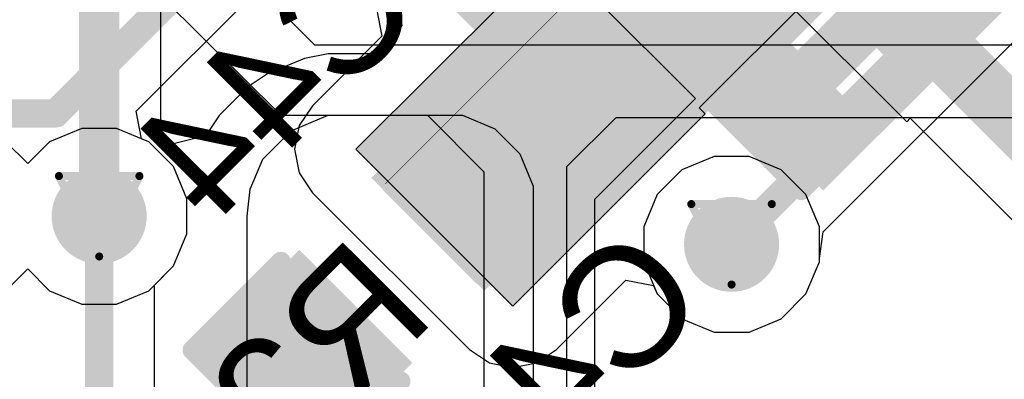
# Model space of a CAD drawing. Header units: inches. Extents: x 0 to 12.2, y 0 to 7.
# Tile 43 of 154: x 1.9095 to 2.1541, y 1.9049 to 1.9943. Entities that reach past the tile are written whole.
import ezdxf

# ---------------------------------------------------------------- set-up
doc = ezdxf.new("R2010")
doc.units = ezdxf.units.IN
doc.header["$MEASUREMENT"] = 0
for name, color, linetype in [('Bottom Layer', 5, 'Continuous'), ('Bottom Overlay', 54, 'Continuous'), ('Bottom Paste', 16, 'Continuous'), ('Bottom Solder', 6, 'Continuous'), ('Drill Drawing', 1, 'Continuous'), ('Layer 1', 16, 'Continuous'), ('Layer 2', 76, 'Continuous'), ('Top Layer', 1, 'Continuous'), ('Top Overlay', 2, 'Continuous'), ('Top Paste', 8, 'Continuous'), ('Top Solder', 216, 'Continuous'), ('Via Holes', 16, 'Continuous')]:
    doc.layers.add(name, color=color, linetype=linetype)
doc.styles.add('Arial', font='txt', dxfattribs={"height": 0.2})

# ---------------------------------------------------------------- blocks, each defined once
blk = doc.blocks.new('LQFP_128_EP_14_14__28')
at = {"layer": 'Top Layer'}
for points in [[(0.19291, -0.26967), (0.20079, -0.26967), (0.20079, -0.32873), (0.19291, -0.32873)], [(0.20866, -0.26967), (0.21654, -0.26967), (0.21654, -0.32873), (0.20866, -0.32873)], [(0.22441, -0.26967), (0.23229, -0.26967), (0.23229, -0.32873), (0.22441, -0.32873)], [(0.24016, -0.26967), (0.24804, -0.26967), (0.24804, -0.32873), (0.24016, -0.32873)]]:
    blk.add_hatch(color=1, dxfattribs=at).paths.add_polyline_path(points)
at = {"layer": 'Top Paste'}
for points in [[(0.19291, -0.26967), (0.20079, -0.26967), (0.20079, -0.32873), (0.19291, -0.32873)], [(0.20866, -0.26967), (0.21654, -0.26967), (0.21654, -0.32873), (0.20866, -0.32873)], [(0.22441, -0.26967), (0.23229, -0.26967), (0.23229, -0.32873), (0.22441, -0.32873)], [(0.24016, -0.26967), (0.24804, -0.26967), (0.24804, -0.32873), (0.24016, -0.32873)]]:
    blk.add_hatch(color=8, dxfattribs=at).paths.add_polyline_path(points)
at = {"layer": 'Top Solder'}
for points in [[(0.19016, -0.26692), (0.20354, -0.26692), (0.20354, -0.33148), (0.19016, -0.33148)], [(0.20591, -0.26692), (0.21929, -0.26692), (0.21929, -0.33148), (0.20591, -0.33148)], [(0.22166, -0.26692), (0.23504, -0.26692), (0.23504, -0.33148), (0.22166, -0.33148)], [(0.23741, -0.26692), (0.25079, -0.26692), (0.25079, -0.33148), (0.23741, -0.33148)]]:
    blk.add_hatch(color=216, dxfattribs=at).paths.add_polyline_path(points)
blk = doc.blocks.new('R___0402_B_143')
at = {"layer": 'Bottom Layer'}
for points in [[(-0.0095, 0.0125), (-0.0095, -0.0125), (-0.0275, -0.0125), (-0.0275, 0.0125)], [(0.0275, 0.0125), (0.0275, -0.0125), (0.0095, -0.0125), (0.0095, 0.0125)]]:
    blk.add_hatch(color=5, dxfattribs=at).paths.add_polyline_path(points)
at = {"layer": 'Bottom Paste'}
for points in [[(-0.0095, 0.0125), (-0.0095, -0.0125), (-0.0275, -0.0125), (-0.0275, 0.0125)], [(0.0275, 0.0125), (0.0275, -0.0125), (0.0095, -0.0125), (0.0095, 0.0125)]]:
    blk.add_hatch(color=16, dxfattribs=at).paths.add_polyline_path(points)
at = {"layer": 'Bottom Solder'}
for points in [[(-0.00733, 0.01467), (-0.00733, -0.01467), (-0.02967, -0.01467), (-0.02967, 0.01467)], [(0.02967, 0.01467), (0.02967, -0.01467), (0.00733, -0.01467), (0.00733, 0.01467)]]:
    blk.add_hatch(color=6, dxfattribs=at).paths.add_polyline_path(points)
at = {"layer": 'Bottom Overlay'}
for points, const_width in [([(-0.031, 0.016), (0.031, 0.016)], 0.005), ([(-0.031, 0.016), (-0.031, -0.016)], 0.005), ([(0.031, 0.016), (0.031, -0.016)], 0.005), ([(-0.032, 0.017), (0.032, 0.017)], 0.000127), ([(-0.031, -0.016), (0.031, -0.016)], 0.005)]:
    blk.add_lwpolyline(points, dxfattribs=dict(at, const_width=const_width))
for points, const_width in [([(-0.03225, 0.016, 1), (-0.02975, 0.016, 1)], 0.0025), ([(-0.03225, 0.016, 1), (-0.02975, 0.016, 1)], 0.0025), ([(0.02975, 0.016, 1), (0.03225, 0.016, 1)], 0.0025), ([(0.02975, 0.016, 1), (0.03225, 0.016, 1)], 0.0025), ([(-0.03203, 0.017, 1), (-0.03197, 0.017, 1)], 0.0000635), ([(0.03197, 0.017, 1), (0.03203, 0.017, 1)], 0.0000635), ([(-0.03225, -0.016, 1), (-0.02975, -0.016, 1)], 0.0025), ([(-0.03225, -0.016, 1), (-0.02975, -0.016, 1)], 0.0025), ([(0.02975, -0.016, 1), (0.03225, -0.016, 1)], 0.0025), ([(0.02975, -0.016, 1), (0.03225, -0.016, 1)], 0.0025)]:
    blk.add_lwpolyline(points, format="xyb", close=True, dxfattribs=dict(at, const_width=const_width))
blk = doc.blocks.new('C___0402_B_309')
at = {"layer": 'Bottom Layer'}
for points in [[(-0.0095, 0.0125), (-0.0095, -0.0125), (-0.0275, -0.0125), (-0.0275, 0.0125)], [(0.0275, 0.0125), (0.0275, -0.0125), (0.0095, -0.0125), (0.0095, 0.0125)]]:
    blk.add_hatch(color=5, dxfattribs=at).paths.add_polyline_path(points)
at = {"layer": 'Bottom Paste'}
for points in [[(-0.0095, 0.0125), (-0.0095, -0.0125), (-0.0275, -0.0125), (-0.0275, 0.0125)], [(0.0275, 0.0125), (0.0275, -0.0125), (0.0095, -0.0125), (0.0095, 0.0125)]]:
    blk.add_hatch(color=16, dxfattribs=at).paths.add_polyline_path(points)
at = {"layer": 'Bottom Solder'}
for points in [[(-0.00714, 0.01486), (-0.00714, -0.01486), (-0.02986, -0.01486), (-0.02986, 0.01486)], [(0.02986, 0.01486), (0.02986, -0.01486), (0.00714, -0.01486), (0.00714, 0.01486)]]:
    blk.add_hatch(color=6, dxfattribs=at).paths.add_polyline_path(points)
at = {"layer": 'Bottom Overlay', "const_width": 0.005}
for points in [[(-0.031, 0.016), (-0.011, 0.016)], [(-0.031, 0.016), (-0.031, -0.016)], [(0.011, 0.016), (0.031, 0.016)], [(0.031, 0.016), (0.031, -0.016)], [(-0.031, -0.016), (-0.011, -0.016)], [(0.011, -0.016), (0.031, -0.016)]]:
    blk.add_lwpolyline(points, dxfattribs=at)
at = {"layer": 'Bottom Overlay', "const_width": 0.0025}
for points in [[(-0.03225, 0.016, 1), (-0.02975, 0.016, 1)], [(-0.03225, 0.016, 1), (-0.02975, 0.016, 1)], [(-0.01225, 0.016, 1), (-0.00975, 0.016, 1)], [(0.00975, 0.016, 1), (0.01225, 0.016, 1)], [(0.02975, 0.016, 1), (0.03225, 0.016, 1)], [(0.02975, 0.016, 1), (0.03225, 0.016, 1)], [(-0.03225, -0.016, 1), (-0.02975, -0.016, 1)], [(-0.03225, -0.016, 1), (-0.02975, -0.016, 1)], [(-0.01225, -0.016, 1), (-0.00975, -0.016, 1)], [(0.00975, -0.016, 1), (0.01225, -0.016, 1)], [(0.02975, -0.016, 1), (0.03225, -0.016, 1)], [(0.02975, -0.016, 1), (0.03225, -0.016, 1)]]:
    blk.add_lwpolyline(points, format="xyb", close=True, dxfattribs=at)
blk = doc.blocks.new('C___0402_B_310')
at = {"layer": 'Bottom Layer'}
for points in [[(-0.0095, 0.0125), (-0.0095, -0.0125), (-0.0275, -0.0125), (-0.0275, 0.0125)], [(0.0275, 0.0125), (0.0275, -0.0125), (0.0095, -0.0125), (0.0095, 0.0125)]]:
    blk.add_hatch(color=5, dxfattribs=at).paths.add_polyline_path(points)
at = {"layer": 'Bottom Paste'}
for points in [[(-0.0095, 0.0125), (-0.0095, -0.0125), (-0.0275, -0.0125), (-0.0275, 0.0125)], [(0.0275, 0.0125), (0.0275, -0.0125), (0.0095, -0.0125), (0.0095, 0.0125)]]:
    blk.add_hatch(color=16, dxfattribs=at).paths.add_polyline_path(points)
at = {"layer": 'Bottom Solder'}
for points in [[(-0.00714, 0.01486), (-0.00714, -0.01486), (-0.02986, -0.01486), (-0.02986, 0.01486)], [(0.02986, 0.01486), (0.02986, -0.01486), (0.00714, -0.01486), (0.00714, 0.01486)]]:
    blk.add_hatch(color=6, dxfattribs=at).paths.add_polyline_path(points)
at = {"layer": 'Bottom Overlay', "const_width": 0.005}
for points in [[(-0.031, 0.016), (-0.011, 0.016)], [(-0.031, 0.016), (-0.031, -0.016)], [(0.011, 0.016), (0.031, 0.016)], [(0.031, 0.016), (0.031, -0.016)], [(-0.031, -0.016), (-0.011, -0.016)], [(0.011, -0.016), (0.031, -0.016)]]:
    blk.add_lwpolyline(points, dxfattribs=at)
at = {"layer": 'Bottom Overlay', "const_width": 0.0025}
for points in [[(-0.03225, 0.016, 1), (-0.02975, 0.016, 1)], [(-0.03225, 0.016, 1), (-0.02975, 0.016, 1)], [(-0.01225, 0.016, 1), (-0.00975, 0.016, 1)], [(0.00975, 0.016, 1), (0.01225, 0.016, 1)], [(0.02975, 0.016, 1), (0.03225, 0.016, 1)], [(0.02975, 0.016, 1), (0.03225, 0.016, 1)], [(-0.03225, -0.016, 1), (-0.02975, -0.016, 1)], [(-0.03225, -0.016, 1), (-0.02975, -0.016, 1)], [(-0.01225, -0.016, 1), (-0.00975, -0.016, 1)], [(0.00975, -0.016, 1), (0.01225, -0.016, 1)], [(0.02975, -0.016, 1), (0.03225, -0.016, 1)], [(0.02975, -0.016, 1), (0.03225, -0.016, 1)]]:
    blk.add_lwpolyline(points, format="xyb", close=True, dxfattribs=at)
blk = doc.blocks.new('C___0603_338')
at = {"layer": 'Top Layer'}
for points in [[(-0.015, 0.0175), (-0.015, -0.0175), (-0.045, -0.0175), (-0.045, 0.0175)], [(0.045, 0.0175), (0.045, -0.0175), (0.015, -0.0175), (0.015, 0.0175)]]:
    blk.add_hatch(color=1, dxfattribs=at).paths.add_polyline_path(points)
at = {"layer": 'Top Paste'}
for points in [[(-0.015, 0.0175), (-0.015, -0.0175), (-0.045, -0.0175), (-0.045, 0.0175)], [(0.045, 0.0175), (0.045, -0.0175), (0.015, -0.0175), (0.015, 0.0175)]]:
    blk.add_hatch(color=8, dxfattribs=at).paths.add_polyline_path(points)
at = {"layer": 'Top Solder'}
for points in [[(-0.01264, 0.01986), (-0.01264, -0.01986), (-0.04736, -0.01986), (-0.04736, 0.01986)], [(0.04736, 0.01986), (0.04736, -0.01986), (0.01264, -0.01986), (0.01264, 0.01986)]]:
    blk.add_hatch(color=216, dxfattribs=at).paths.add_polyline_path(points)
at = {"layer": 'Top Overlay', "const_width": 0.005}
for points in [[(-0.049, 0.021), (-0.018, 0.021)], [(-0.049, 0.021), (-0.049, -0.021)], [(0.018, 0.021), (0.049, 0.021)], [(0.049, 0.021), (0.049, -0.021)], [(-0.049, -0.021), (-0.018, -0.021)], [(0.018, -0.021), (0.049, -0.021)]]:
    blk.add_lwpolyline(points, dxfattribs=at)
at = {"layer": 'Top Overlay', "const_width": 0.0025}
for points in [[(-0.05025, 0.021, 1), (-0.04775, 0.021, 1)], [(-0.05025, 0.021, 1), (-0.04775, 0.021, 1)], [(-0.01925, 0.021, 1), (-0.01675, 0.021, 1)], [(0.01675, 0.021, 1), (0.01925, 0.021, 1)], [(0.04775, 0.021, 1), (0.05025, 0.021, 1)], [(0.04775, 0.021, 1), (0.05025, 0.021, 1)], [(-0.05025, -0.021, 1), (-0.04775, -0.021, 1)], [(-0.05025, -0.021, 1), (-0.04775, -0.021, 1)], [(-0.01925, -0.021, 1), (-0.01675, -0.021, 1)], [(0.01675, -0.021, 1), (0.01925, -0.021, 1)], [(0.04775, -0.021, 1), (0.05025, -0.021, 1)], [(0.04775, -0.021, 1), (0.05025, -0.021, 1)]]:
    blk.add_lwpolyline(points, format="xyb", close=True, dxfattribs=at)

msp = doc.modelspace()

# ---------------------------------------------------------------- hatches: boundary and pattern name
at = {"layer": 'Bottom Layer'}
h = msp.add_hatch(color=5, dxfattribs=at)
edge = h.paths.add_edge_path()
edge.add_arc((1.9292, 1.94545), 0.01181, 0, 360)
h = msp.add_hatch(color=5, dxfattribs=at)
edge = h.paths.add_edge_path()
edge.add_arc((2.0863, 1.93848), 0.01181, 0, 360)
at = {"layer": 'Layer 1'}
h = msp.add_hatch(color=16, dxfattribs=at)
edge = h.paths.add_edge_path()
edge.add_arc((1.9292, 1.94545), 0.01181, 0, 360)
h = msp.add_hatch(color=16, dxfattribs=at)
edge = h.paths.add_edge_path()
edge.add_arc((2.0863, 1.93848), 0.01181, 0, 360)
at = {"layer": 'Layer 2'}
h = msp.add_hatch(color=76, dxfattribs=at)
edge = h.paths.add_edge_path()
edge.add_arc((1.9292, 1.94545), 0.01181, 0, 360)
h = msp.add_hatch(color=76, dxfattribs=at)
edge = h.paths.add_edge_path()
edge.add_arc((2.0863, 1.93848), 0.01181, 0, 360)
at = {"layer": 'Top Layer'}
msp.add_hatch(color=1, dxfattribs=at).paths.add_polyline_path([(2.03198, 1.92314), (2.12857, 2.01973), (2.08959, 2.05871), (1.993, 1.96212)])
h = msp.add_hatch(color=1, dxfattribs=at)
edge = h.paths.add_edge_path()
edge.add_arc((1.9292, 1.94545), 0.01181, 0, 360)
h = msp.add_hatch(color=1, dxfattribs=at)
edge = h.paths.add_edge_path()
edge.add_arc((2.0863, 1.93848), 0.01181, 0, 360)
at = {"layer": 'Via Holes'}
h = msp.add_hatch(color=7, dxfattribs=at)
edge = h.paths.add_edge_path()
edge.add_arc((1.9292, 1.94545), 0.00591, 0, 360)
h = msp.add_hatch(color=7, dxfattribs=at)
edge = h.paths.add_edge_path()
edge.add_arc((2.0863, 1.93848), 0.00591, 0, 360)

# ---------------------------------------------------------------- linework, layer by layer
at = {"layer": 'Bottom Layer'}
for p, q in [((1.94449, 1.96573), (1.94449, 2.01325)), ((2.07735, 1.97471), (2.04553, 2.00653)), ((2.09799, 2.00076), (2.12981, 1.96894)), ((2.00401, 1.99462), (2.00438, 1.99283)), ((2.00438, 1.99283), (1.99894, 1.98583)), ((1.98024, 1.98467), (1.97102, 1.98085)), ((1.9861, 1.98583), (1.98024, 1.98467)), ((1.99109, 1.98583), (1.9861, 1.98583)), ((1.99894, 1.98583), (1.99109, 1.98583)), ((1.97102, 1.98085), (1.96606, 1.97753)), ((1.96606, 1.97753), (1.959, 1.97047)), ((2.05234, 1.9497), (2.07735, 1.97471)), ((1.959, 1.97047), (1.95569, 1.96551)), ((1.97687, 1.96672), (1.9861, 1.97054)), ((1.9861, 1.97054), (1.99109, 1.97054)), ((1.99109, 1.97054), (2.01943, 1.97054)), ((2.01943, 1.97054), (2.02751, 1.96719)), ((2.12981, 1.96894), (2.1307, 1.96984)), ((2.1307, 1.96984), (2.16116, 1.93939)), ((1.96982, 1.95966), (1.97687, 1.96672)), ((2.02751, 1.96719), (2.0337, 1.961)), ((1.9473, 1.96334), (1.94449, 1.96573)), ((1.95565, 1.96543), (1.9473, 1.96334)), ((1.95569, 1.96551), (1.95565, 1.96543)), ((1.96671, 1.95215), (1.96982, 1.95966)), ((2.0337, 1.961), (2.03705, 1.95292)), ((2.08196, 1.96029), (2.07395, 1.95697)), ((2.09064, 1.96029), (2.08196, 1.96029)), ((2.09866, 1.95697), (2.09064, 1.96029)), ((2.07395, 1.95697), (2.06781, 1.95084)), ((2.10479, 1.95084), (2.09866, 1.95697)), ((1.966, 1.94545), (1.96671, 1.95215)), ((2.03705, 1.95292), (2.03705, 1.94855)), ((2.05234, 1.66134), (2.05234, 1.9497)), ((2.06781, 1.95084), (2.06449, 1.94282)), ((2.10811, 1.94282), (2.10479, 1.95084)), ((2.03705, 1.94855), (2.03705, 1.66134)), ((1.966, 1.87231), (1.966, 1.94545)), ((1.966, 1.94545), (1.966, 1.94545)), ((2.06449, 1.94282), (2.06449, 1.93414)), ((2.10811, 1.93414), (2.10811, 1.94282)), ((2.06449, 1.93414), (2.06781, 1.92613)), ((2.10479, 1.92613), (2.10811, 1.93414)), ((2.06781, 1.92613), (2.07395, 1.91999)), ((2.09866, 1.91999), (2.10479, 1.92613)), ((2.07395, 1.91999), (2.08196, 1.91667)), ((2.09064, 1.91667), (2.09866, 1.91999)), ((2.08196, 1.91667), (2.09064, 1.91667))]:
    msp.add_line(p, q, dxfattribs=at)
for points, const_width in [([(2.09591, 2.02987), (2.18394, 1.94184)], 0.015), ([(2.00835, 2.01643), (2.0478, 1.97698)], 0.015), ([(1.9292, 1.94545), (1.9292, 2.01325)], 0.01)]:
    msp.add_lwpolyline(points, dxfattribs=dict(at, const_width=const_width))
for points, const_width in [([(2.04405, 1.97698, 1), (2.05155, 1.97698, 1)], 0.0075), ([(1.9267, 1.94545, 1), (1.9317, 1.94545, 1)], 0.005)]:
    msp.add_lwpolyline(points, format="xyb", close=True, dxfattribs=dict(at, const_width=const_width))
at = {"layer": 'Bottom Overlay', "const_width": 0.005}
msp.add_lwpolyline([(2.15063, 1.97603), (2.25894, 1.86773)], dxfattribs=at)
at = {"layer": 'Bottom Overlay', "const_width": 0.0025}
msp.add_lwpolyline([(2.14938, 1.97603, 1), (2.15188, 1.97603, 1)], format="xyb", close=True, dxfattribs=at)
at = {"layer": 'Drill Drawing', "const_width": 0.002}
for points in [[(1.9192, 1.95545), (1.9392, 1.95545)], [(1.9192, 1.95545), (1.9292, 1.93545)], [(1.9292, 1.93545), (1.9392, 1.95545)], [(2.0763, 1.94848), (2.0963, 1.94848)], [(2.0763, 1.94848), (2.0863, 1.92848)], [(2.0863, 1.92848), (2.0963, 1.94848)]]:
    msp.add_lwpolyline(points, dxfattribs=at)
at = {"layer": 'Drill Drawing', "const_width": 0.001}
for points in [[(1.9187, 1.95545, 1), (1.9197, 1.95545, 1)], [(1.9187, 1.95545, 1), (1.9197, 1.95545, 1)], [(1.9387, 1.95545, 1), (1.9397, 1.95545, 1)], [(1.9387, 1.95545, 1), (1.9397, 1.95545, 1)], [(2.0758, 1.94848, 1), (2.0768, 1.94848, 1)], [(2.0758, 1.94848, 1), (2.0768, 1.94848, 1)], [(2.0958, 1.94848, 1), (2.0968, 1.94848, 1)], [(2.0958, 1.94848, 1), (2.0968, 1.94848, 1)], [(1.9287, 1.93545, 1), (1.9297, 1.93545, 1)], [(1.9287, 1.93545, 1), (1.9297, 1.93545, 1)], [(2.0858, 1.92848, 1), (2.0868, 1.92848, 1)], [(2.0858, 1.92848, 1), (2.0868, 1.92848, 1)]]:
    msp.add_lwpolyline(points, format="xyb", close=True, dxfattribs=at)
at = {"layer": 'Layer 1'}
for p, q in [((1.92486, 1.96726), (1.91684, 1.96394)), ((1.93353, 1.96726), (1.92486, 1.96726)), ((1.94155, 1.96394), (1.93353, 1.96726)), ((1.91145, 1.95854), (1.90605, 1.96394)), ((1.91684, 1.96394), (1.91145, 1.95854)), ((1.94769, 1.9578), (1.94155, 1.96394)), ((2.08196, 1.96029), (2.07395, 1.95697)), ((2.09064, 1.96029), (2.08196, 1.96029)), ((2.09866, 1.95697), (2.09064, 1.96029)), ((1.95101, 1.94978), (1.94769, 1.9578)), ((2.07395, 1.95697), (2.06781, 1.95084)), ((2.10479, 1.95084), (2.09866, 1.95697)), ((1.95101, 1.94111), (1.95101, 1.94978)), ((2.06781, 1.95084), (2.06449, 1.94282)), ((2.10811, 1.94282), (2.10479, 1.95084)), ((2.06449, 1.94282), (2.06449, 1.93414)), ((2.10811, 1.93414), (2.10811, 1.94282)), ((1.94769, 1.93309), (1.95101, 1.94111)), ((1.94155, 1.92695), (1.94769, 1.93309)), ((2.06449, 1.93414), (2.06781, 1.92613)), ((2.10479, 1.92613), (2.10811, 1.93414)), ((1.90605, 1.92695), (1.91145, 1.93235)), ((1.91145, 1.93235), (1.91684, 1.92695)), ((1.91684, 1.92695), (1.92486, 1.92363)), ((1.93353, 1.92363), (1.94155, 1.92695)), ((2.06781, 1.92613), (2.07395, 1.91999)), ((2.09866, 1.91999), (2.10479, 1.92613)), ((1.92486, 1.92363), (1.93353, 1.92363)), ((2.07395, 1.91999), (2.08196, 1.91667)), ((2.09064, 1.91667), (2.09866, 1.91999)), ((2.08196, 1.91667), (2.09064, 1.91667))]:
    msp.add_line(p, q, dxfattribs=at)
at = {"layer": 'Layer 2'}
for p, q in [((1.98275, 1.98801), (1.89604, 2.07472)), ((1.91198, 2.03285), (1.97429, 1.97054)), ((2.16018, 1.98801), (1.98275, 1.98801)), ((1.97429, 1.97054), (2.01075, 1.97054)), ((2.01075, 1.97054), (2.02478, 1.95651)), ((2.0454, 1.9578), (2.0576, 1.97)), ((2.0576, 1.97), (2.16581, 1.97)), ((1.92486, 1.96726), (1.91684, 1.96394)), ((1.93353, 1.96726), (1.92486, 1.96726)), ((1.94155, 1.96394), (1.93353, 1.96726)), ((1.91145, 1.95854), (1.90605, 1.96394)), ((1.91684, 1.96394), (1.91145, 1.95854)), ((1.94769, 1.9578), (1.94155, 1.96394)), ((1.95101, 1.94978), (1.94769, 1.9578)), ((2.0454, 1.89293), (2.0454, 1.9578)), ((2.02478, 1.95651), (2.02478, 1.88922)), ((1.95101, 1.94111), (1.95101, 1.94978)), ((1.94769, 1.93309), (1.95101, 1.94111)), ((1.94155, 1.92695), (1.94769, 1.93309)), ((1.90605, 1.92695), (1.91145, 1.93235)), ((1.91145, 1.93235), (1.91684, 1.92695)), ((1.91684, 1.92695), (1.92486, 1.92363)), ((1.93353, 1.92363), (1.94155, 1.92695)), ((1.92486, 1.92363), (1.93353, 1.92363))]:
    msp.add_line(p, q, dxfattribs=at)
at = {"layer": 'Top Layer'}
for p, q in [((2.13414, 2.0283), (2.07824, 1.9724)), ((1.93838, 1.97155), (1.98007, 2.01324)), ((1.993, 1.96212), (2.04076, 2.00988)), ((1.9981, 1.99707), (1.99946, 1.99021)), ((2.10909, 1.94156), (2.16073, 1.9932)), ((1.99946, 1.99021), (1.98219, 1.97293)), ((1.93975, 1.96468), (1.93838, 1.97155)), ((1.98219, 1.97293), (1.97887, 1.96797)), ((2.07824, 1.9724), (2.07974, 1.9709)), ((2.07974, 1.9709), (2.03198, 1.92314)), ((1.97887, 1.96797), (1.97771, 1.96212)), ((1.94155, 1.96394), (1.93975, 1.96468)), ((1.94769, 1.9578), (1.94155, 1.96394)), ((1.97771, 1.96212), (1.97887, 1.95627)), ((2.03198, 1.92314), (1.993, 1.96212)), ((1.95101, 1.94978), (1.94769, 1.9578)), ((1.97887, 1.95627), (1.98219, 1.9513)), ((1.95101, 1.94111), (1.95101, 1.94978)), ((1.98219, 1.9513), (2.02117, 1.91233)), ((1.94769, 1.93309), (1.95101, 1.94111)), ((2.10811, 1.93496), (2.10909, 1.94156)), ((2.10811, 1.93414), (2.10811, 1.93496)), ((1.94296, 1.92836), (1.94769, 1.93309)), ((2.10479, 1.92613), (2.10811, 1.93414)), ((1.94296, 1.75476), (1.94296, 1.92836)), ((2.04279, 1.91233), (2.06007, 1.9296)), ((2.06007, 1.9296), (2.06694, 1.92824)), ((2.06694, 1.92824), (2.06781, 1.92613)), ((2.06781, 1.92613), (2.07395, 1.91999)), ((2.09866, 1.91999), (2.10479, 1.92613)), ((2.07395, 1.91999), (2.08196, 1.91667)), ((2.09064, 1.91667), (2.09866, 1.91999)), ((2.08196, 1.91667), (2.09064, 1.91667)), ((2.02117, 1.91233), (2.02117, 1.91233)), ((2.02117, 1.91233), (2.02613, 1.90901)), ((2.03783, 1.90901), (2.04279, 1.91233)), ((2.02613, 1.90901), (2.03198, 1.90785)), ((2.03198, 1.90785), (2.03783, 1.90901))]:
    msp.add_line(p, q, dxfattribs=at)
for points, const_width in [([(2.11605, 1.9905), (2.22049, 2.09495)], 0.007), ([(1.91837, 1.971), (2.02696, 2.07959)], 0.007), ([(2.06122, 1.99092), (2.08842, 2.01813)], 0.02), ([(2.0863, 1.93848), (2.12718, 1.97936)], 0.007), ([(1.5143, 1.971), (1.91837, 1.971)], 0.007), ([(1.9292, 1.75476), (1.9292, 1.94545)], 0.007)]:
    msp.add_lwpolyline(points, dxfattribs=dict(at, const_width=const_width))
for points, const_width in [([(2.05622, 1.99092, 1), (2.06622, 1.99092, 1)], 0.01), ([(2.1143, 1.9905, 1), (2.1178, 1.9905, 1)], 0.0035), ([(2.12543, 1.97936, 1), (2.12893, 1.97936, 1)], 0.0035), ([(1.91662, 1.971, 1), (1.92012, 1.971, 1)], 0.0035), ([(1.91662, 1.971, 1), (1.92012, 1.971, 1)], 0.0035), ([(1.92745, 1.94545, 1), (1.93095, 1.94545, 1)], 0.0035), ([(2.08455, 1.93848, 1), (2.08805, 1.93848, 1)], 0.0035)]:
    msp.add_lwpolyline(points, format="xyb", close=True, dxfattribs=dict(at, const_width=const_width))

# ---------------------------------------------------------------- block references
for name, p, rotation in [('LQFP_128_EP_14_14__28', (2.16614, 2.36353), 315), ('C___0402_B_310', (2.08469, 2.01477), 45), ('C___0402_B_309', (2.11425, 1.98521), 45), ('R___0402_B_143', (2.03492, 1.9641), 45), ('C___0603_338', (2.00191, 1.932), 45)]:
    msp.add_blockref(name, p, dxfattribs=dict(rotation=rotation))

# ---------------------------------------------------------------- texts
at = {"layer": 'Bottom Overlay', "style": 'Arial', "text_generation_flag": 2}
for s, p in [('C44', (2.01129, 1.99665)), ('R21', (2.01334, 1.92018)), ('C46', (2.08161, 1.92371))]:
    msp.add_text(s, height=0.03, rotation=45, dxfattribs=at).set_placement(p)

doc.saveas('drawing.dxf')
